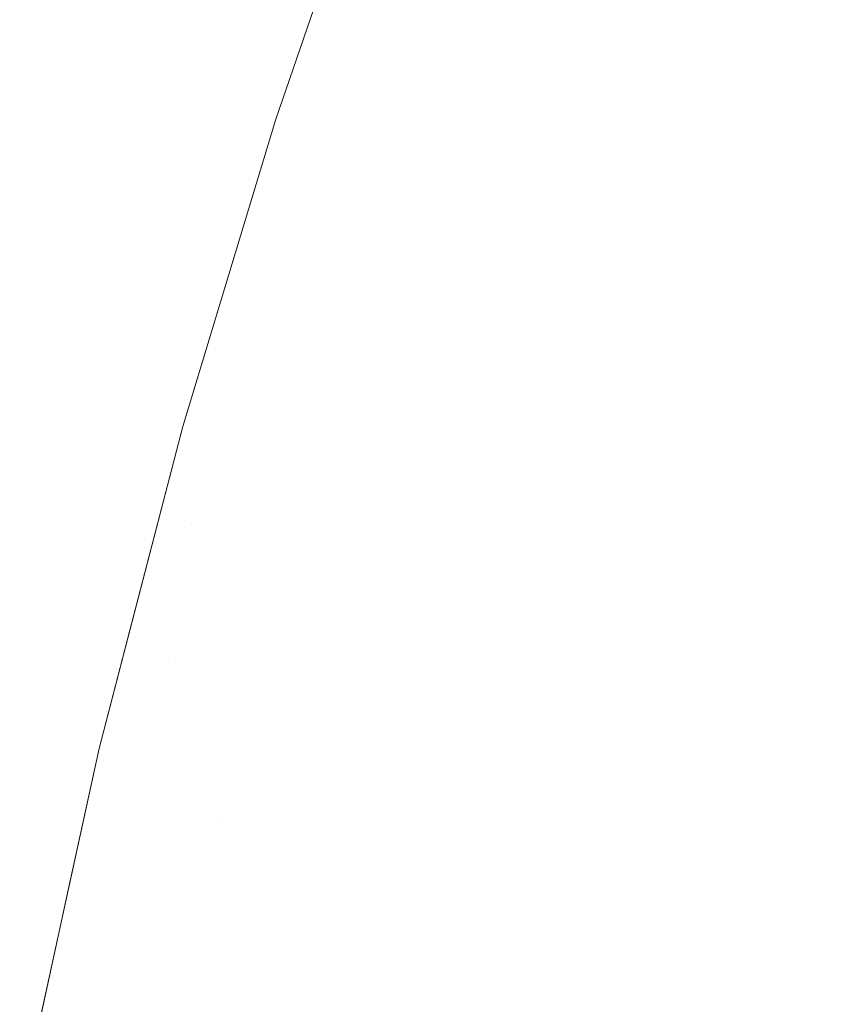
# Model space of a CAD drawing. Header units: centimetres. Extents: x -17.1 to 18.2, y 4.2 to 6.
# Tile 58 of 256: x -17.0839 to -17.071, y 5.9301 to 5.9457. Entities that reach past the tile are written whole.
import ezdxf

# ---------------------------------------------------------------- set-up
doc = ezdxf.new("R2010")
doc.units = ezdxf.units.CM
doc.header["$LTSCALE"] = 2.54
doc.layers.add('Lucido design-1', color=7, linetype='Continuous')

# ---------------------------------------------------------------- blocks, each defined once
blk = doc.blocks.new('Gruppo-3-1')
at = {"color": 7, "linetype": 'Continuous', "lineweight": 9}
for points, invisible_edges in [([(-17.078224, 5.948718, -2276.92217), (-17.079815, 5.944109, -2276.92217), (-17.079815, 5.944109, -2276.32217), (-17.078445, 5.948078, -2276.32217)], 10), ([(-17.079811, 5.944011, -2276.925294), (-17.079815, 5.944109, -2276.92217), (-17.078224, 5.948718, -2276.92217), (-17.078428, 5.948059, -2276.925294)], 13), ([(-17.078428, 5.948059, -2276.319046), (-17.078445, 5.948078, -2276.32217), (-17.079815, 5.944109, -2276.32217), (-17.079811, 5.944011, -2276.319046)], 13), ([(-17.079811, 5.944011, -2276.319046), (-17.079724, 5.943947, -2276.315926), (-17.078343, 5.947989, -2276.315926), (-17.078428, 5.948059, -2276.319046)], 15), ([(-17.078428, 5.948059, -2276.925294), (-17.078343, 5.947989, -2276.928414), (-17.079724, 5.943947, -2276.928414), (-17.079811, 5.944011, -2276.925294)], 15), ([(-17.072461, 5.945554, -2276.280418), (-17.071738, 5.947398, -2276.280418), (-17.072422, 5.948025, -2276.283155), (-17.073154, 5.946157, -2276.283155)], 15), ([(-17.073154, 5.946157, -2276.961185), (-17.072422, 5.948025, -2276.961185), (-17.071738, 5.947398, -2276.963922), (-17.072461, 5.945554, -2276.963922)], 15), ([(-17.078201, 5.947872, -2276.312816), (-17.078343, 5.947989, -2276.315926), (-17.079724, 5.943947, -2276.315926), (-17.079579, 5.94384, -2276.312816)], 15), ([(-17.079579, 5.94384, -2276.931524), (-17.079724, 5.943947, -2276.928414), (-17.078343, 5.947989, -2276.928414), (-17.078201, 5.947872, -2276.931524)], 15), ([(-17.079579, 5.94384, -2276.312816), (-17.079377, 5.943691, -2276.309719), (-17.078004, 5.94771, -2276.309719), (-17.078201, 5.947872, -2276.312816)], 15), ([(-17.078201, 5.947872, -2276.931524), (-17.078004, 5.94771, -2276.934621), (-17.079377, 5.943691, -2276.934621), (-17.079579, 5.94384, -2276.931524)], 15), ([(-17.077751, 5.947501, -2276.30664), (-17.078004, 5.94771, -2276.309719), (-17.079377, 5.943691, -2276.309719), (-17.079118, 5.943501, -2276.30664)], 15), ([(-17.079118, 5.943501, -2276.9377), (-17.079377, 5.943691, -2276.934621), (-17.078004, 5.94771, -2276.934621), (-17.077751, 5.947501, -2276.9377)], 15), ([(-17.079118, 5.943501, -2276.30664), (-17.078803, 5.943269, -2276.303583), (-17.077443, 5.947248, -2276.303583), (-17.077751, 5.947501, -2276.30664)], 15), ([(-17.077751, 5.947501, -2276.9377), (-17.077443, 5.947248, -2276.940757), (-17.078803, 5.943269, -2276.940757), (-17.079118, 5.943501, -2276.9377)], 15), ([(-17.071726, 5.944915, -2276.277736), (-17.071013, 5.946733, -2276.277736), (-17.071738, 5.947398, -2276.280418), (-17.072461, 5.945554, -2276.280418)], 15), ([(-17.072461, 5.945554, -2276.963922), (-17.071738, 5.947398, -2276.963922), (-17.071013, 5.946733, -2276.966604), (-17.071726, 5.944915, -2276.966604)], 15), ([(-17.077081, 5.94695, -2276.300554), (-17.077443, 5.947248, -2276.303583), (-17.078803, 5.943269, -2276.303583), (-17.078433, 5.942996, -2276.300554)], 15), ([(-17.078433, 5.942996, -2276.943786), (-17.078803, 5.943269, -2276.940757), (-17.077443, 5.947248, -2276.940757), (-17.077081, 5.94695, -2276.943786)], 15), ([(-17.075684, 5.9458, -2276.291665), (-17.075119, 5.945335, -2276.288781), (-17.074409, 5.947248, -2276.288781)], 11), ([(-17.074409, 5.947248, -2276.955559), (-17.075119, 5.945335, -2276.955559), (-17.075684, 5.9458, -2276.952675)], 11), ([(-17.074409, 5.947248, -2276.288781), (-17.075119, 5.945335, -2276.288781), (-17.074506, 5.94483, -2276.285944), (-17.073804, 5.946722, -2276.285944)], 15), ([(-17.073804, 5.946722, -2276.958396), (-17.074506, 5.94483, -2276.958396), (-17.075119, 5.945335, -2276.955559), (-17.074409, 5.947248, -2276.955559)], 15), ([(-17.078433, 5.942996, -2276.300554), (-17.078008, 5.942684, -2276.297555), (-17.076667, 5.946609, -2276.297555), (-17.077081, 5.94695, -2276.300554)], 15), ([(-17.077081, 5.94695, -2276.943786), (-17.076667, 5.946609, -2276.946785), (-17.078008, 5.942684, -2276.946785), (-17.078433, 5.942996, -2276.943786)], 15), ([(-17.076201, 5.946225, -2276.29459), (-17.076667, 5.946609, -2276.297555), (-17.078008, 5.942684, -2276.297555), (-17.077531, 5.942333, -2276.29459)], 15), ([(-17.077531, 5.942333, -2276.94975), (-17.078008, 5.942684, -2276.946785), (-17.076667, 5.946609, -2276.946785), (-17.076201, 5.946225, -2276.94975)], 15), ([(-17.073804, 5.946722, -2276.285944), (-17.074506, 5.94483, -2276.285944), (-17.073848, 5.944288, -2276.283155), (-17.073154, 5.946157, -2276.283155)], 15), ([(-17.073154, 5.946157, -2276.961185), (-17.073848, 5.944288, -2276.961185), (-17.074506, 5.94483, -2276.958396), (-17.073804, 5.946722, -2276.958396)], 15), ([(-17.070951, 5.944241, -2276.275111), (-17.070249, 5.946032, -2276.275111), (-17.071013, 5.946733, -2276.277736), (-17.071726, 5.944915, -2276.277736)], 15), ([(-17.071726, 5.944915, -2276.966604), (-17.071013, 5.946733, -2276.966604), (-17.070249, 5.946032, -2276.969229), (-17.070951, 5.944241, -2276.969229)], 15), ([(-17.077531, 5.942333, -2276.29459), (-17.077003, 5.941944, -2276.291665), (-17.075684, 5.9458, -2276.291665), (-17.076201, 5.946225, -2276.29459)], 15), ([(-17.076201, 5.946225, -2276.94975), (-17.075684, 5.9458, -2276.952675), (-17.077003, 5.941944, -2276.952675), (-17.077531, 5.942333, -2276.94975)], 15), ([(-17.073154, 5.946157, -2276.283155), (-17.073848, 5.944288, -2276.283155), (-17.073145, 5.94371, -2276.280418), (-17.072461, 5.945554, -2276.280418)], 15), ([(-17.072461, 5.945554, -2276.963922), (-17.073145, 5.94371, -2276.963922), (-17.073848, 5.944288, -2276.961185), (-17.073154, 5.946157, -2276.961185)], 15), ([(-17.075119, 5.945335, -2276.288781), (-17.075684, 5.9458, -2276.291665), (-17.077003, 5.941944, -2276.291665), (-17.076424, 5.941518, -2276.288781)], 15), ([(-17.076424, 5.941518, -2276.955559), (-17.077003, 5.941944, -2276.952675), (-17.075684, 5.9458, -2276.952675), (-17.075119, 5.945335, -2276.955559)], 15), ([(-17.072461, 5.945554, -2276.280418), (-17.073145, 5.94371, -2276.280418), (-17.0724, 5.943097, -2276.277736), (-17.071726, 5.944915, -2276.277736)], 15), ([(-17.071726, 5.944915, -2276.966604), (-17.0724, 5.943097, -2276.966604), (-17.073145, 5.94371, -2276.963922), (-17.072461, 5.945554, -2276.963922)], 15), ([(-17.076424, 5.941518, -2276.288781), (-17.075796, 5.941056, -2276.285944), (-17.074506, 5.94483, -2276.285944), (-17.075119, 5.945335, -2276.288781)], 15), ([(-17.075119, 5.945335, -2276.955559), (-17.074506, 5.94483, -2276.958396), (-17.075796, 5.941056, -2276.958396), (-17.076424, 5.941518, -2276.955559)], 15), ([(-17.071726, 5.944915, -2276.277736), (-17.0724, 5.943097, -2276.277736), (-17.071615, 5.94245, -2276.275111), (-17.070951, 5.944241, -2276.275111)], 15), ([(-17.070951, 5.944241, -2276.969229), (-17.071615, 5.94245, -2276.969229), (-17.0724, 5.943097, -2276.966604), (-17.071726, 5.944915, -2276.966604)], 15), ([(-17.073848, 5.944288, -2276.283155), (-17.074506, 5.94483, -2276.285944), (-17.075796, 5.941056, -2276.285944), (-17.075122, 5.940559, -2276.283155)], 15), ([(-17.075122, 5.940559, -2276.961185), (-17.075796, 5.941056, -2276.958396), (-17.074506, 5.94483, -2276.958396), (-17.073848, 5.944288, -2276.961185)], 15), ([(-17.075122, 5.940559, -2276.283155), (-17.074403, 5.94003, -2276.280418), (-17.073145, 5.94371, -2276.280418), (-17.073848, 5.944288, -2276.283155)], 15), ([(-17.073848, 5.944288, -2276.961185), (-17.073145, 5.94371, -2276.963922), (-17.074403, 5.94003, -2276.963922), (-17.075122, 5.940559, -2276.961185)], 15), ([(-17.070951, 5.944241, -2276.275111), (-17.071615, 5.94245, -2276.275111), (-17.070791, 5.941772, -2276.272546), (-17.070138, 5.943534, -2276.272546)], 15), ([(-17.070138, 5.943534, -2276.971794), (-17.070791, 5.941772, -2276.971794), (-17.071615, 5.94245, -2276.969229), (-17.070951, 5.944241, -2276.969229)], 15), ([(-17.079815, 5.944109, -2276.92217), (-17.081281, 5.939255, -2276.92217), (-17.081281, 5.939255, -2276.32217), (-17.081055, 5.940004, -2276.32217)], 10), ([(-17.081038, 5.939988, -2276.925294), (-17.081281, 5.939255, -2276.92217), (-17.079815, 5.944109, -2276.92217), (-17.079811, 5.944011, -2276.925294)], 13), ([(-17.079811, 5.944011, -2276.319046), (-17.079815, 5.944109, -2276.32217), (-17.081055, 5.940004, -2276.32217), (-17.081038, 5.939988, -2276.319046)], 13), ([(-17.081055, 5.940004, -2276.32217), (-17.079815, 5.944109, -2276.32217), (-17.079815, 5.944109, -2276.92217)], 10), ([(-17.081038, 5.939988, -2276.319046), (-17.080949, 5.93993, -2276.315926), (-17.079724, 5.943947, -2276.315926), (-17.079811, 5.944011, -2276.319046)], 15), ([(-17.079811, 5.944011, -2276.925294), (-17.079724, 5.943947, -2276.928414), (-17.080949, 5.93993, -2276.928414), (-17.081038, 5.939988, -2276.925294)], 15), ([(-17.079579, 5.94384, -2276.312816), (-17.079724, 5.943947, -2276.315926), (-17.080949, 5.93993, -2276.315926), (-17.080801, 5.939833, -2276.312816)], 15), ([(-17.080801, 5.939833, -2276.931524), (-17.080949, 5.93993, -2276.928414), (-17.079724, 5.943947, -2276.928414), (-17.079579, 5.94384, -2276.931524)], 15), ([(-17.080801, 5.939833, -2276.312816), (-17.080594, 5.939698, -2276.309719), (-17.079377, 5.943691, -2276.309719), (-17.079579, 5.94384, -2276.312816)], 15), ([(-17.079579, 5.94384, -2276.931524), (-17.079377, 5.943691, -2276.934621), (-17.080594, 5.939698, -2276.934621), (-17.080801, 5.939833, -2276.931524)], 15), ([(-17.079118, 5.943501, -2276.30664), (-17.079377, 5.943691, -2276.309719), (-17.080594, 5.939698, -2276.309719), (-17.08033, 5.939524, -2276.30664)], 15), ([(-17.08033, 5.939524, -2276.9377), (-17.080594, 5.939698, -2276.934621), (-17.079377, 5.943691, -2276.934621), (-17.079118, 5.943501, -2276.9377)], 15), ([(-17.0724, 5.943097, -2276.277736), (-17.073145, 5.94371, -2276.280418), (-17.074403, 5.94003, -2276.280418), (-17.07364, 5.939469, -2276.277736)], 15), ([(-17.07364, 5.939469, -2276.966604), (-17.074403, 5.94003, -2276.963922), (-17.073145, 5.94371, -2276.963922), (-17.0724, 5.943097, -2276.966604)], 15), ([(-17.08033, 5.939524, -2276.30664), (-17.080009, 5.939314, -2276.303583), (-17.078803, 5.943269, -2276.303583), (-17.079118, 5.943501, -2276.30664)], 15), ([(-17.079118, 5.943501, -2276.9377), (-17.078803, 5.943269, -2276.940757), (-17.080009, 5.939314, -2276.940757), (-17.08033, 5.939524, -2276.9377)], 15), ([(-17.078433, 5.942996, -2276.300554), (-17.078803, 5.943269, -2276.303583), (-17.080009, 5.939314, -2276.303583), (-17.079631, 5.939066, -2276.300554)], 15), ([(-17.079631, 5.939066, -2276.943786), (-17.080009, 5.939314, -2276.940757), (-17.078803, 5.943269, -2276.940757), (-17.078433, 5.942996, -2276.943786)], 15), ([(-17.07364, 5.939469, -2276.277736), (-17.072836, 5.938877, -2276.275111), (-17.071615, 5.94245, -2276.275111), (-17.0724, 5.943097, -2276.277736)], 15), ([(-17.0724, 5.943097, -2276.966604), (-17.071615, 5.94245, -2276.969229), (-17.072836, 5.938877, -2276.969229), (-17.07364, 5.939469, -2276.966604)], 15), ([(-17.079631, 5.939066, -2276.300554), (-17.079198, 5.938783, -2276.297555), (-17.078008, 5.942684, -2276.297555), (-17.078433, 5.942996, -2276.300554)], 15), ([(-17.078433, 5.942996, -2276.943786), (-17.078008, 5.942684, -2276.946785), (-17.079198, 5.938783, -2276.946785), (-17.079631, 5.939066, -2276.943786)], 15), ([(-17.077531, 5.942333, -2276.29459), (-17.078008, 5.942684, -2276.297555), (-17.079198, 5.938783, -2276.297555), (-17.078711, 5.938464, -2276.29459)], 15), ([(-17.078711, 5.938464, -2276.94975), (-17.079198, 5.938783, -2276.946785), (-17.078008, 5.942684, -2276.946785), (-17.077531, 5.942333, -2276.94975)], 15), ([(-17.070791, 5.941772, -2276.272546), (-17.071615, 5.94245, -2276.275111), (-17.072836, 5.938877, -2276.275111), (-17.071993, 5.938256, -2276.272546)], 15), ([(-17.071993, 5.938256, -2276.971794), (-17.072836, 5.938877, -2276.969229), (-17.071615, 5.94245, -2276.969229), (-17.070791, 5.941772, -2276.971794)], 15), ([(-17.078711, 5.938464, -2276.29459), (-17.078171, 5.93811, -2276.291665), (-17.077003, 5.941944, -2276.291665), (-17.077531, 5.942333, -2276.29459)], 15), ([(-17.077531, 5.942333, -2276.94975), (-17.077003, 5.941944, -2276.952675), (-17.078171, 5.93811, -2276.952675), (-17.078711, 5.938464, -2276.94975)], 15), ([(-17.076424, 5.941518, -2276.288781), (-17.077003, 5.941944, -2276.291665), (-17.078171, 5.93811, -2276.291665), (-17.077581, 5.937724, -2276.288781)], 15), ([(-17.077581, 5.937724, -2276.955559), (-17.078171, 5.93811, -2276.952675), (-17.077003, 5.941944, -2276.952675), (-17.076424, 5.941518, -2276.955559)], 15), ([(-17.071993, 5.938256, -2276.272546), (-17.071112, 5.937608, -2276.270043), (-17.069931, 5.941064, -2276.270043), (-17.070791, 5.941772, -2276.272546)], 15), ([(-17.070791, 5.941772, -2276.971794), (-17.069931, 5.941064, -2276.974297), (-17.071112, 5.937608, -2276.974297), (-17.071993, 5.938256, -2276.971794)], 15), ([(-17.077581, 5.937724, -2276.288781), (-17.07694, 5.937304, -2276.285944), (-17.075796, 5.941056, -2276.285944), (-17.076424, 5.941518, -2276.288781)], 15), ([(-17.076424, 5.941518, -2276.955559), (-17.075796, 5.941056, -2276.958396), (-17.07694, 5.937304, -2276.958396), (-17.077581, 5.937724, -2276.955559)], 15), ([(-17.075122, 5.940559, -2276.283155), (-17.075796, 5.941056, -2276.285944), (-17.07694, 5.937304, -2276.285944), (-17.076252, 5.936853, -2276.283155)], 15), ([(-17.076252, 5.936853, -2276.961185), (-17.07694, 5.937304, -2276.958396), (-17.075796, 5.941056, -2276.958396), (-17.075122, 5.940559, -2276.961185)], 15), ([(-17.069037, 5.940327, -2276.267604), (-17.069931, 5.941064, -2276.270043), (-17.071112, 5.937608, -2276.270043), (-17.070196, 5.936934, -2276.267604)], 15), ([(-17.070196, 5.936934, -2276.976736), (-17.071112, 5.937608, -2276.974297), (-17.069931, 5.941064, -2276.974297), (-17.069037, 5.940327, -2276.976736)], 15), ([(-17.076252, 5.936853, -2276.283155), (-17.075518, 5.936373, -2276.280418), (-17.074403, 5.94003, -2276.280418), (-17.075122, 5.940559, -2276.283155)], 15), ([(-17.075122, 5.940559, -2276.961185), (-17.074403, 5.94003, -2276.963922), (-17.075518, 5.936373, -2276.963922), (-17.076252, 5.936853, -2276.961185)], 15), ([(-17.081281, 5.939255, -2276.92217), (-17.081038, 5.939988, -2276.925294), (-17.082115, 5.936004, -2276.925294)], 11), ([(-17.081038, 5.939988, -2276.925294), (-17.080949, 5.93993, -2276.928414), (-17.082025, 5.935951, -2276.928414), (-17.082115, 5.936004, -2276.925294)], 15), ([(-17.081874, 5.935864, -2276.931524), (-17.082025, 5.935951, -2276.928414), (-17.080949, 5.93993, -2276.928414), (-17.080801, 5.939833, -2276.931524)], 15), ([(-17.081595, 5.93799, -2276.319046), (-17.081505, 5.937935, -2276.315926), (-17.080949, 5.93993, -2276.315926), (-17.081038, 5.939988, -2276.319046)], 15), ([(-17.081281, 5.939255, -2276.32217), (-17.081595, 5.93799, -2276.319046), (-17.081038, 5.939988, -2276.319046)], 11), ([(-17.080801, 5.939833, -2276.312816), (-17.080949, 5.93993, -2276.315926), (-17.081505, 5.937935, -2276.315926), (-17.081356, 5.937843, -2276.312816)], 15), ([(-17.081038, 5.939988, -2276.319046), (-17.081055, 5.940004, -2276.32217), (-17.081281, 5.939255, -2276.32217)], 9), ([(-17.07364, 5.939469, -2276.277736), (-17.074403, 5.94003, -2276.280418), (-17.075518, 5.936373, -2276.280418), (-17.07474, 5.935863, -2276.277736)], 15), ([(-17.07474, 5.935863, -2276.966604), (-17.075518, 5.936373, -2276.963922), (-17.074403, 5.94003, -2276.963922), (-17.07364, 5.939469, -2276.966604)], 15), ([(-17.080801, 5.939833, -2276.931524), (-17.080594, 5.939698, -2276.934621), (-17.081664, 5.935742, -2276.934621), (-17.081874, 5.935864, -2276.931524)], 15), ([(-17.081356, 5.937843, -2276.312816), (-17.081147, 5.937714, -2276.309719), (-17.080594, 5.939698, -2276.309719), (-17.080801, 5.939833, -2276.312816)], 15), ([(-17.081395, 5.935587, -2276.9377), (-17.081664, 5.935742, -2276.934621), (-17.080594, 5.939698, -2276.934621), (-17.08033, 5.939524, -2276.9377)], 15), ([(-17.08033, 5.939524, -2276.30664), (-17.080594, 5.939698, -2276.309719), (-17.081147, 5.937714, -2276.309719)], 11), ([(-17.081395, 5.935587, -2276.30664), (-17.08033, 5.939524, -2276.30664), (-17.081147, 5.937714, -2276.309719)], 11), ([(-17.081395, 5.935587, -2276.30664), (-17.081068, 5.935397, -2276.303583), (-17.080009, 5.939314, -2276.303583), (-17.08033, 5.939524, -2276.30664)], 15), ([(-17.08033, 5.939524, -2276.9377), (-17.080009, 5.939314, -2276.940757), (-17.081068, 5.935397, -2276.940757), (-17.081395, 5.935587, -2276.9377)], 15), ([(-17.07474, 5.935863, -2276.277736), (-17.073919, 5.935325, -2276.275111), (-17.072836, 5.938877, -2276.275111), (-17.07364, 5.939469, -2276.277736)], 15), ([(-17.07364, 5.939469, -2276.966604), (-17.072836, 5.938877, -2276.969229), (-17.073919, 5.935325, -2276.969229), (-17.07474, 5.935863, -2276.966604)], 15), ([(-17.079631, 5.939066, -2276.300554), (-17.080009, 5.939314, -2276.303583), (-17.081068, 5.935397, -2276.303583), (-17.080684, 5.935174, -2276.300554)], 15), ([(-17.080684, 5.935174, -2276.943786), (-17.081068, 5.935397, -2276.940757), (-17.080009, 5.939314, -2276.940757), (-17.079631, 5.939066, -2276.943786)], 15), ([(-17.081281, 5.939255, -2276.92217), (-17.082602, 5.934169, -2276.92217), (-17.082602, 5.934169, -2276.32217), (-17.082123, 5.936015, -2276.32217)], 10), ([(-17.082115, 5.936004, -2276.925294), (-17.082602, 5.934169, -2276.92217), (-17.081281, 5.939255, -2276.92217)], 9), ([(-17.081595, 5.93799, -2276.319046), (-17.081281, 5.939255, -2276.32217), (-17.082123, 5.936015, -2276.32217), (-17.082115, 5.936004, -2276.319046)], 13), ([(-17.082123, 5.936015, -2276.32217), (-17.081281, 5.939255, -2276.32217), (-17.081281, 5.939255, -2276.92217)], 10), ([(-17.080684, 5.935174, -2276.300554), (-17.080243, 5.934919, -2276.297555), (-17.079198, 5.938783, -2276.297555), (-17.079631, 5.939066, -2276.300554)], 15), ([(-17.079631, 5.939066, -2276.943786), (-17.079198, 5.938783, -2276.946785), (-17.080243, 5.934919, -2276.946785), (-17.080684, 5.935174, -2276.943786)], 15), ([(-17.071993, 5.938256, -2276.272546), (-17.072836, 5.938877, -2276.275111), (-17.073919, 5.935325, -2276.275111), (-17.073058, 5.934762, -2276.272546)], 15), ([(-17.073058, 5.934762, -2276.971794), (-17.073919, 5.935325, -2276.969229), (-17.072836, 5.938877, -2276.969229), (-17.071993, 5.938256, -2276.971794)], 15), ([(-17.078711, 5.938464, -2276.29459), (-17.079198, 5.938783, -2276.297555), (-17.080243, 5.934919, -2276.297555), (-17.079747, 5.934632, -2276.29459)], 15), ([(-17.079747, 5.934632, -2276.94975), (-17.080243, 5.934919, -2276.946785), (-17.079198, 5.938783, -2276.946785), (-17.078711, 5.938464, -2276.94975)], 15), ([(-17.079747, 5.934632, -2276.29459), (-17.079198, 5.934314, -2276.291665), (-17.078171, 5.93811, -2276.291665), (-17.078711, 5.938464, -2276.29459)], 15), ([(-17.078711, 5.938464, -2276.94975), (-17.078171, 5.93811, -2276.952675), (-17.079198, 5.934314, -2276.952675), (-17.079747, 5.934632, -2276.94975)], 15), ([(-17.073058, 5.934762, -2276.272546), (-17.07216, 5.934173, -2276.270043), (-17.071112, 5.937608, -2276.270043), (-17.071993, 5.938256, -2276.272546)], 15), ([(-17.071993, 5.938256, -2276.971794), (-17.071112, 5.937608, -2276.974297), (-17.07216, 5.934173, -2276.974297), (-17.073058, 5.934762, -2276.971794)], 15), ([(-17.077581, 5.937724, -2276.288781), (-17.078171, 5.93811, -2276.291665), (-17.079198, 5.934314, -2276.291665), (-17.078597, 5.933966, -2276.288781)], 15), ([(-17.078597, 5.933966, -2276.955559), (-17.079198, 5.934314, -2276.952675), (-17.078171, 5.93811, -2276.952675), (-17.077581, 5.937724, -2276.955559)], 15), ([(-17.082115, 5.936004, -2276.319046), (-17.082025, 5.935951, -2276.315926), (-17.081505, 5.937935, -2276.315926), (-17.081595, 5.93799, -2276.319046)], 15), ([(-17.081356, 5.937843, -2276.312816), (-17.081505, 5.937935, -2276.315926), (-17.082025, 5.935951, -2276.315926), (-17.081874, 5.935864, -2276.312816)], 15), ([(-17.081874, 5.935864, -2276.312816), (-17.081664, 5.935742, -2276.309719), (-17.081147, 5.937714, -2276.309719), (-17.081356, 5.937843, -2276.312816)], 15), ([(-17.081147, 5.937714, -2276.309719), (-17.081664, 5.935742, -2276.309719), (-17.081395, 5.935587, -2276.30664)], 11), ([(-17.078597, 5.933966, -2276.288781), (-17.077945, 5.933589, -2276.285944), (-17.07694, 5.937304, -2276.285944), (-17.077581, 5.937724, -2276.288781)], 15), ([(-17.077581, 5.937724, -2276.955559), (-17.07694, 5.937304, -2276.958396), (-17.077945, 5.933589, -2276.958396), (-17.078597, 5.933966, -2276.955559)], 15), ([(-17.070196, 5.936934, -2276.267604), (-17.071112, 5.937608, -2276.270043), (-17.07216, 5.934173, -2276.270043), (-17.071225, 5.933561, -2276.267604)], 15), ([(-17.071225, 5.933561, -2276.976736), (-17.07216, 5.934173, -2276.974297), (-17.071112, 5.937608, -2276.974297), (-17.070196, 5.936934, -2276.976736)], 15), ([(-17.076252, 5.936853, -2276.283155), (-17.07694, 5.937304, -2276.285944), (-17.077945, 5.933589, -2276.285944), (-17.077245, 5.933183, -2276.283155)], 15), ([(-17.077245, 5.933183, -2276.961185), (-17.077945, 5.933589, -2276.958396), (-17.07694, 5.937304, -2276.958396), (-17.076252, 5.936853, -2276.961185)], 15), ([(-17.077245, 5.933183, -2276.283155), (-17.076498, 5.93275, -2276.280418), (-17.075518, 5.936373, -2276.280418), (-17.076252, 5.936853, -2276.283155)], 15), ([(-17.076252, 5.936853, -2276.961185), (-17.075518, 5.936373, -2276.963922), (-17.076498, 5.93275, -2276.963922), (-17.077245, 5.933183, -2276.961185)], 15), ([(-17.071225, 5.933561, -2276.267604), (-17.070256, 5.932926, -2276.26523), (-17.069247, 5.936235, -2276.26523), (-17.070196, 5.936934, -2276.267604)], 15), ([(-17.070196, 5.936934, -2276.976736), (-17.069247, 5.936235, -2276.979109), (-17.070256, 5.932926, -2276.979109), (-17.071225, 5.933561, -2276.976736)], 15), ([(-17.07474, 5.935863, -2276.277736), (-17.075518, 5.936373, -2276.280418), (-17.076498, 5.93275, -2276.280418), (-17.075706, 5.932292, -2276.277736)], 15), ([(-17.075706, 5.932292, -2276.966604), (-17.076498, 5.93275, -2276.963922), (-17.075518, 5.936373, -2276.963922), (-17.07474, 5.935863, -2276.966604)], 15), ([(-17.083052, 5.93207, -2276.925294), (-17.082602, 5.934169, -2276.92217), (-17.082115, 5.936004, -2276.925294)], 11), ([(-17.082115, 5.936004, -2276.925294), (-17.082025, 5.935951, -2276.928414), (-17.082961, 5.932024, -2276.928414), (-17.083052, 5.93207, -2276.925294)], 15), ([(-17.082808, 5.931946, -2276.931524), (-17.082961, 5.932024, -2276.928414), (-17.082025, 5.935951, -2276.928414), (-17.081874, 5.935864, -2276.931524)], 15), ([(-17.082115, 5.936004, -2276.319046), (-17.082123, 5.936015, -2276.32217), (-17.082602, 5.934169, -2276.32217)], 9), ([(-17.082602, 5.934169, -2276.32217), (-17.082601, 5.93403, -2276.319046), (-17.082115, 5.936004, -2276.319046)], 11), ([(-17.082601, 5.93403, -2276.319046), (-17.08251, 5.93398, -2276.315926), (-17.082025, 5.935951, -2276.315926), (-17.082115, 5.936004, -2276.319046)], 15), ([(-17.081874, 5.935864, -2276.312816), (-17.082025, 5.935951, -2276.315926), (-17.08251, 5.93398, -2276.315926), (-17.082358, 5.933898, -2276.312816)], 15), ([(-17.081874, 5.935864, -2276.931524), (-17.081664, 5.935742, -2276.934621), (-17.082595, 5.931838, -2276.934621), (-17.082808, 5.931946, -2276.931524)], 15), ([(-17.082321, 5.931699, -2276.9377), (-17.082595, 5.931838, -2276.934621), (-17.081664, 5.935742, -2276.934621), (-17.081395, 5.935587, -2276.9377)], 15), ([(-17.082358, 5.933898, -2276.312816), (-17.082146, 5.933783, -2276.309719), (-17.081664, 5.935742, -2276.309719), (-17.081874, 5.935864, -2276.312816)], 15), ([(-17.081395, 5.935587, -2276.30664), (-17.081664, 5.935742, -2276.309719), (-17.082146, 5.933783, -2276.309719), (-17.081875, 5.933636, -2276.30664)], 15), ([(-17.075706, 5.932292, -2276.277736), (-17.074871, 5.931808, -2276.275111), (-17.073919, 5.935325, -2276.275111), (-17.07474, 5.935863, -2276.277736)], 15), ([(-17.07474, 5.935863, -2276.966604), (-17.073919, 5.935325, -2276.969229), (-17.074871, 5.931808, -2276.969229), (-17.075706, 5.932292, -2276.966604)], 15), ([(-17.081395, 5.935587, -2276.9377), (-17.081068, 5.935397, -2276.940757), (-17.081989, 5.93153, -2276.940757), (-17.082321, 5.931699, -2276.9377)], 15), ([(-17.081875, 5.933636, -2276.30664), (-17.081545, 5.933457, -2276.303583), (-17.081068, 5.935397, -2276.303583), (-17.081395, 5.935587, -2276.30664)], 15), ([(-17.081599, 5.931332, -2276.943786), (-17.081989, 5.93153, -2276.940757), (-17.081068, 5.935397, -2276.940757), (-17.080684, 5.935174, -2276.943786)], 15), ([(-17.080684, 5.935174, -2276.300554), (-17.081068, 5.935397, -2276.303583), (-17.081545, 5.933457, -2276.303583), (-17.081158, 5.933246, -2276.300554)], 15), ([(-17.073058, 5.934762, -2276.272546), (-17.073919, 5.935325, -2276.275111), (-17.074871, 5.931808, -2276.275111), (-17.073995, 5.931301, -2276.272546)], 15), ([(-17.073995, 5.931301, -2276.971794), (-17.074871, 5.931808, -2276.969229), (-17.073919, 5.935325, -2276.969229), (-17.073058, 5.934762, -2276.971794)], 15), ([(-17.080684, 5.935174, -2276.943786), (-17.080243, 5.934919, -2276.946785), (-17.081152, 5.931105, -2276.946785), (-17.081599, 5.931332, -2276.943786)], 15), ([(-17.081158, 5.933246, -2276.300554), (-17.080714, 5.933005, -2276.297555), (-17.080243, 5.934919, -2276.297555), (-17.080684, 5.935174, -2276.300554)], 15), ([(-17.080648, 5.93085, -2276.94975), (-17.081152, 5.931105, -2276.946785), (-17.080243, 5.934919, -2276.946785), (-17.079747, 5.934632, -2276.94975)], 15), ([(-17.079747, 5.934632, -2276.29459), (-17.080243, 5.934919, -2276.297555), (-17.080714, 5.933005, -2276.297555)], 11), ([(-17.080714, 5.933005, -2276.297555), (-17.081152, 5.931105, -2276.297555), (-17.080648, 5.93085, -2276.29459), (-17.079747, 5.934632, -2276.29459)], 15), ([(-17.080648, 5.93085, -2276.29459), (-17.080091, 5.930567, -2276.291665), (-17.079198, 5.934314, -2276.291665), (-17.079747, 5.934632, -2276.29459)], 15), ([(-17.079747, 5.934632, -2276.94975), (-17.079198, 5.934314, -2276.952675), (-17.080091, 5.930567, -2276.952675), (-17.080648, 5.93085, -2276.94975)], 15), ([(-17.073995, 5.931301, -2276.272546), (-17.07308, 5.930771, -2276.270043), (-17.07216, 5.934173, -2276.270043), (-17.073058, 5.934762, -2276.272546)], 15), ([(-17.073058, 5.934762, -2276.971794), (-17.07216, 5.934173, -2276.974297), (-17.07308, 5.930771, -2276.974297), (-17.073995, 5.931301, -2276.971794)], 15), ([(-17.082602, 5.934169, -2276.92217), (-17.08376, 5.92887, -2276.92217), (-17.08376, 5.92887, -2276.32217), (-17.083483, 5.930137, -2276.32217)], 10), ([(-17.08376, 5.92887, -2276.92217), (-17.082602, 5.934169, -2276.92217), (-17.083052, 5.93207, -2276.925294)], 10), ([(-17.083483, 5.930137, -2276.32217), (-17.083058, 5.93208, -2276.32217), (-17.082602, 5.934169, -2276.92217)], 10), ([(-17.082601, 5.93403, -2276.319046), (-17.082602, 5.934169, -2276.32217), (-17.083058, 5.93208, -2276.32217)], 9), ([(-17.083058, 5.93208, -2276.32217), (-17.082602, 5.934169, -2276.32217), (-17.082602, 5.934169, -2276.92217)], 10), ([(-17.078597, 5.933966, -2276.288781), (-17.079198, 5.934314, -2276.291665), (-17.080091, 5.930567, -2276.291665), (-17.079481, 5.930257, -2276.288781)], 15), ([(-17.079481, 5.930257, -2276.955559), (-17.080091, 5.930567, -2276.952675), (-17.079198, 5.934314, -2276.952675), (-17.078597, 5.933966, -2276.955559)], 15), ([(-17.071225, 5.933561, -2276.267604), (-17.07216, 5.934173, -2276.270043), (-17.07308, 5.930771, -2276.270043), (-17.072128, 5.93022, -2276.267604)], 15), ([(-17.072128, 5.93022, -2276.976736), (-17.07308, 5.930771, -2276.974297), (-17.07216, 5.934173, -2276.974297), (-17.071225, 5.933561, -2276.976736)], 15), ([(-17.083058, 5.93208, -2276.32217), (-17.083052, 5.93207, -2276.319046), (-17.082601, 5.93403, -2276.319046)], 11), ([(-17.083052, 5.93207, -2276.319046), (-17.082961, 5.932024, -2276.315926), (-17.08251, 5.93398, -2276.315926), (-17.082601, 5.93403, -2276.319046)], 15), ([(-17.082358, 5.933898, -2276.312816), (-17.08251, 5.93398, -2276.315926), (-17.082961, 5.932024, -2276.315926), (-17.082808, 5.931946, -2276.312816)], 15), ([(-17.082808, 5.931946, -2276.312816), (-17.082595, 5.931838, -2276.309719), (-17.082146, 5.933783, -2276.309719), (-17.082358, 5.933898, -2276.312816)], 15), ([(-17.079481, 5.930257, -2276.288781), (-17.078819, 5.929921, -2276.285944), (-17.077945, 5.933589, -2276.285944), (-17.078597, 5.933966, -2276.288781)], 15), ([(-17.078597, 5.933966, -2276.955559), (-17.077945, 5.933589, -2276.958396), (-17.078819, 5.929921, -2276.958396), (-17.079481, 5.930257, -2276.955559)], 15), ([(-17.081875, 5.933636, -2276.30664), (-17.082146, 5.933783, -2276.309719), (-17.082595, 5.931838, -2276.309719), (-17.082321, 5.931699, -2276.30664)], 15), ([(-17.082321, 5.931699, -2276.30664), (-17.081989, 5.93153, -2276.303583), (-17.081545, 5.933457, -2276.303583), (-17.081875, 5.933636, -2276.30664)], 15), ([(-17.077245, 5.933183, -2276.283155), (-17.077945, 5.933589, -2276.285944), (-17.078819, 5.929921, -2276.285944), (-17.078108, 5.92956, -2276.283155)], 15), ([(-17.078108, 5.92956, -2276.961185), (-17.078819, 5.929921, -2276.958396), (-17.077945, 5.933589, -2276.958396), (-17.077245, 5.933183, -2276.961185)], 15), ([(-17.072128, 5.93022, -2276.267604), (-17.071143, 5.929649, -2276.26523), (-17.070256, 5.932926, -2276.26523), (-17.071225, 5.933561, -2276.267604)], 15), ([(-17.071225, 5.933561, -2276.976736), (-17.070256, 5.932926, -2276.979109), (-17.071143, 5.929649, -2276.979109), (-17.072128, 5.93022, -2276.976736)], 15), ([(-17.081158, 5.933246, -2276.300554), (-17.081545, 5.933457, -2276.303583), (-17.081989, 5.93153, -2276.303583), (-17.081599, 5.931332, -2276.300554)], 15), ([(-17.081599, 5.931332, -2276.300554), (-17.081152, 5.931105, -2276.297555), (-17.080714, 5.933005, -2276.297555), (-17.081158, 5.933246, -2276.300554)], 15), ([(-17.078108, 5.92956, -2276.283155), (-17.07735, 5.929175, -2276.280418), (-17.076498, 5.93275, -2276.280418), (-17.077245, 5.933183, -2276.283155)], 15), ([(-17.077245, 5.933183, -2276.961185), (-17.076498, 5.93275, -2276.963922), (-17.07735, 5.929175, -2276.963922), (-17.078108, 5.92956, -2276.961185)], 15), ([(-17.069256, 5.932271, -2276.262924), (-17.070256, 5.932926, -2276.26523), (-17.071143, 5.929649, -2276.26523), (-17.070124, 5.92906, -2276.262924)], 15), ([(-17.070124, 5.92906, -2276.981416), (-17.071143, 5.929649, -2276.979109), (-17.070256, 5.932926, -2276.979109), (-17.069256, 5.932271, -2276.981416)], 15), ([(-17.075706, 5.932292, -2276.277736), (-17.076498, 5.93275, -2276.280418), (-17.07735, 5.929175, -2276.280418), (-17.076546, 5.928766, -2276.277736)], 15), ([(-17.076546, 5.928766, -2276.966604), (-17.07735, 5.929175, -2276.963922), (-17.076498, 5.93275, -2276.963922), (-17.075706, 5.932292, -2276.966604)], 15), ([(-17.076546, 5.928766, -2276.277736), (-17.075698, 5.928336, -2276.275111), (-17.074871, 5.931808, -2276.275111), (-17.075706, 5.932292, -2276.277736)], 15), ([(-17.075706, 5.932292, -2276.966604), (-17.074871, 5.931808, -2276.969229), (-17.075698, 5.928336, -2276.969229), (-17.076546, 5.928766, -2276.966604)], 15), ([(-17.083052, 5.93207, -2276.925294), (-17.083857, 5.928198, -2276.925294), (-17.08376, 5.92887, -2276.92217)], 11), ([(-17.083052, 5.93207, -2276.925294), (-17.082961, 5.932024, -2276.928414), (-17.083764, 5.928157, -2276.928414), (-17.083857, 5.928198, -2276.925294)], 15), ([(-17.083609, 5.928089, -2276.931524), (-17.083764, 5.928157, -2276.928414), (-17.082961, 5.932024, -2276.928414), (-17.082808, 5.931946, -2276.931524)], 15), ([(-17.083052, 5.93207, -2276.319046), (-17.083058, 5.93208, -2276.32217), (-17.083483, 5.930137, -2276.32217), (-17.083471, 5.930126, -2276.319046)], 13), ([(-17.083471, 5.930126, -2276.319046), (-17.083378, 5.930082, -2276.315926), (-17.082961, 5.932024, -2276.315926), (-17.083052, 5.93207, -2276.319046)], 15), ([(-17.082808, 5.931946, -2276.312816), (-17.082961, 5.932024, -2276.315926), (-17.083378, 5.930082, -2276.315926), (-17.083225, 5.930009, -2276.312816)], 15), ([(-17.082808, 5.931946, -2276.931524), (-17.082595, 5.931838, -2276.934621), (-17.083393, 5.927994, -2276.934621), (-17.083609, 5.928089, -2276.931524)], 15), ([(-17.083117, 5.927872, -2276.9377), (-17.083393, 5.927994, -2276.934621), (-17.082595, 5.931838, -2276.934621), (-17.082321, 5.931699, -2276.9377)], 15), ([(-17.083225, 5.930009, -2276.312816), (-17.08301, 5.929908, -2276.309719), (-17.082595, 5.931838, -2276.309719), (-17.082808, 5.931946, -2276.312816)], 15), ([(-17.082321, 5.931699, -2276.30664), (-17.082595, 5.931838, -2276.309719), (-17.08301, 5.929908, -2276.309719), (-17.082735, 5.929778, -2276.30664)], 15), ([(-17.082321, 5.931699, -2276.9377), (-17.081989, 5.93153, -2276.940757), (-17.08278, 5.927724, -2276.940757), (-17.083117, 5.927872, -2276.9377)], 15), ([(-17.082735, 5.929778, -2276.30664), (-17.082401, 5.929619, -2276.303583), (-17.081989, 5.93153, -2276.303583), (-17.082321, 5.931699, -2276.30664)], 15), ([(-17.073995, 5.931301, -2276.272546), (-17.074871, 5.931808, -2276.275111), (-17.075698, 5.928336, -2276.275111), (-17.074809, 5.927884, -2276.272546)], 15), ([(-17.074809, 5.927884, -2276.971794), (-17.075698, 5.928336, -2276.969229), (-17.074871, 5.931808, -2276.969229), (-17.073995, 5.931301, -2276.971794)], 15), ([(-17.082385, 5.92755, -2276.943786), (-17.08278, 5.927724, -2276.940757), (-17.081989, 5.93153, -2276.940757), (-17.081599, 5.931332, -2276.943786)], 15), ([(-17.081599, 5.931332, -2276.300554), (-17.081989, 5.93153, -2276.303583), (-17.082401, 5.929619, -2276.303583), (-17.082008, 5.929433, -2276.300554)], 15), ([(-17.081599, 5.931332, -2276.943786), (-17.081152, 5.931105, -2276.946785), (-17.081932, 5.92735, -2276.946785), (-17.082385, 5.92755, -2276.943786)], 15), ([(-17.082008, 5.929433, -2276.300554), (-17.081557, 5.92922, -2276.297555), (-17.081152, 5.931105, -2276.297555), (-17.081599, 5.931332, -2276.300554)], 15), ([(-17.074809, 5.927884, -2276.272546), (-17.07388, 5.927413, -2276.270043), (-17.07308, 5.930771, -2276.270043), (-17.073995, 5.931301, -2276.272546)], 15), ([(-17.073995, 5.931301, -2276.971794), (-17.07308, 5.930771, -2276.974297), (-17.07388, 5.927413, -2276.974297), (-17.074809, 5.927884, -2276.971794)], 15), ([(-17.081422, 5.927126, -2276.94975), (-17.081932, 5.92735, -2276.946785), (-17.081152, 5.931105, -2276.946785), (-17.080648, 5.93085, -2276.94975)], 15), ([(-17.080648, 5.93085, -2276.29459), (-17.081152, 5.931105, -2276.297555), (-17.081557, 5.92922, -2276.297555), (-17.081051, 5.92898, -2276.29459)], 15), ([(-17.080648, 5.93085, -2276.94975), (-17.080091, 5.930567, -2276.952675), (-17.080858, 5.926877, -2276.952675), (-17.081422, 5.927126, -2276.94975)], 15), ([(-17.081051, 5.92898, -2276.29459), (-17.08049, 5.928714, -2276.291665), (-17.080091, 5.930567, -2276.291665), (-17.080648, 5.93085, -2276.29459)], 15), ([(-17.072128, 5.93022, -2276.267604), (-17.07308, 5.930771, -2276.270043), (-17.07388, 5.927413, -2276.270043), (-17.072914, 5.926922, -2276.267604)], 15), ([(-17.072914, 5.926922, -2276.976736), (-17.07388, 5.927413, -2276.974297), (-17.07308, 5.930771, -2276.974297), (-17.072128, 5.93022, -2276.976736)], 15), ([(-17.08024, 5.926605, -2276.955559), (-17.080858, 5.926877, -2276.952675), (-17.080091, 5.930567, -2276.952675), (-17.079481, 5.930257, -2276.955559)], 15), ([(-17.079481, 5.930257, -2276.288781), (-17.080091, 5.930567, -2276.291665), (-17.08049, 5.928714, -2276.291665)], 11), ([(-17.083471, 5.930126, -2276.319046), (-17.083483, 5.930137, -2276.32217), (-17.08376, 5.92887, -2276.32217)], 9), ([(-17.08049, 5.928714, -2276.291665), (-17.080858, 5.926877, -2276.291665), (-17.08024, 5.926605, -2276.288781), (-17.079481, 5.930257, -2276.288781)], 15), ([(-17.08024, 5.926605, -2276.288781), (-17.07957, 5.92631, -2276.285944), (-17.078819, 5.929921, -2276.285944), (-17.079481, 5.930257, -2276.288781)], 15), ([(-17.079481, 5.930257, -2276.955559), (-17.078819, 5.929921, -2276.958396), (-17.07957, 5.92631, -2276.958396), (-17.08024, 5.926605, -2276.955559)], 15), ([(-17.072914, 5.926922, -2276.267604), (-17.071913, 5.926414, -2276.26523), (-17.071143, 5.929649, -2276.26523), (-17.072128, 5.93022, -2276.267604)], 15), ([(-17.072128, 5.93022, -2276.976736), (-17.071143, 5.929649, -2276.979109), (-17.071913, 5.926414, -2276.979109), (-17.072914, 5.926922, -2276.976736)], 15)]:
    blk.add_3dface(points, dxfattribs=dict(at, invisible_edges=invisible_edges))
blk = doc.blocks.new('Gruppo-4-1')
at = {"color": 7}
blk.add_blockref('Gruppo-3-1', (0, 0), dxfattribs=at)

msp = doc.modelspace()

# ---------------------------------------------------------------- block references
at = {"layer": 'Lucido design-1', "color": 7}
msp.add_blockref('Gruppo-4-1', (0, 0), dxfattribs=at)

doc.saveas('drawing.dxf')
